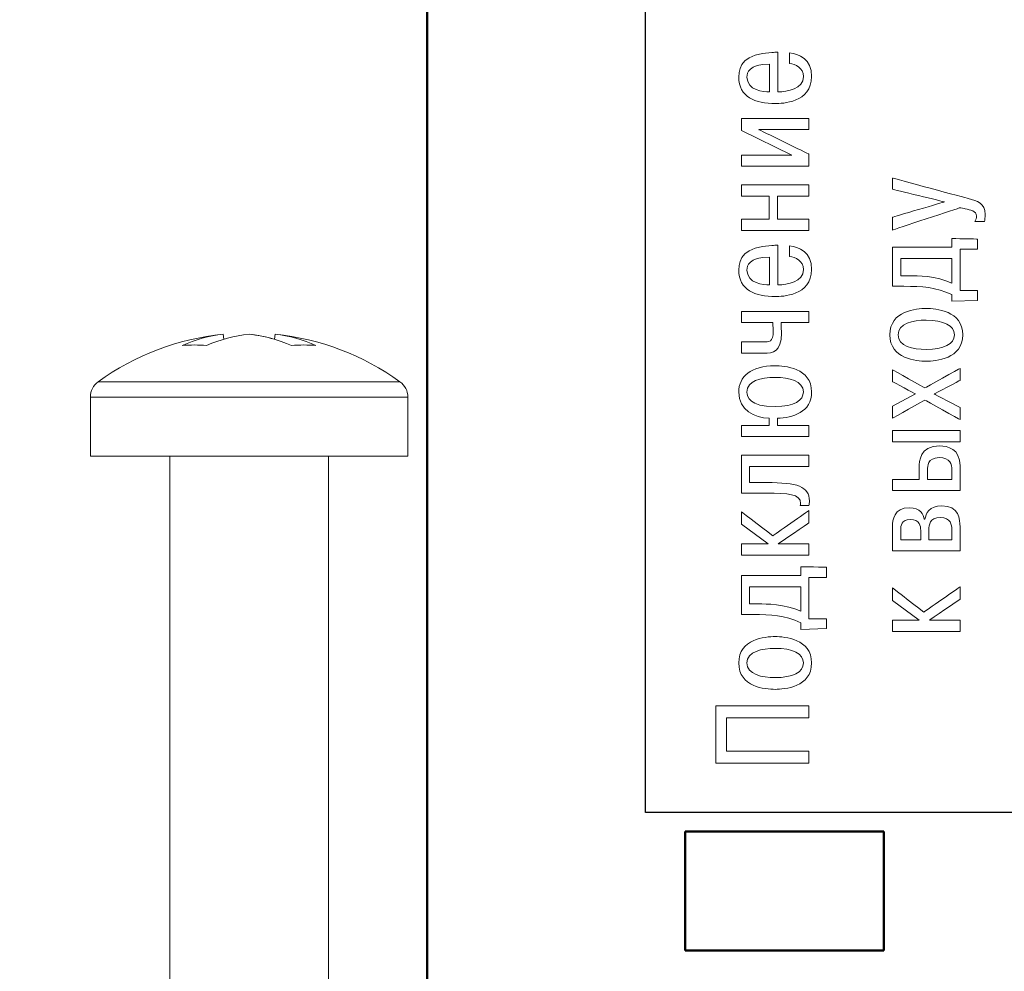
# Model space of a CAD drawing. Header units: millimetres. Extents: x 0 to 420, y 0 to 297.
# Tile 4 of 31: x 66 to 91, y 75 to 99. Entities that reach past the tile are written whole.
import ezdxf
from ezdxf.lldxf.tags import DXFTag

# ---------------------------------------------------------------- set-up
doc = ezdxf.new("R2010")
doc.units = ezdxf.units.MM
doc.layers.get('0').update_dxf_attribs({"color": 255})
doc.layers.add('main', color=5, linetype='Continuous', lineweight=50)
doc.layers.add('text', color=112, linetype='Continuous')
doc.styles.get("Standard").update_dxf_attribs({"font": 'win_eskd.shx', "width": 0.8, "oblique": 15})
tags = doc.linetypes.add('New Line6', pattern=[0.5, 0.2, -0.3]).pattern_tags.tags
tags[6:7] = [DXFTag(74, 4), DXFTag(75, 0), DXFTag(340, '0'), DXFTag(46, 1.0), DXFTag(50, 0.0), DXFTag(44, 0.0), DXFTag(45, 0.0)]
tags[4:5] = [DXFTag(74, 4), DXFTag(75, 0), DXFTag(340, '0'), DXFTag(46, 1.0), DXFTag(50, 0.0), DXFTag(44, 0.0), DXFTag(45, 0.0)]
doc.dimstyles.new('ISO-25', dxfattribs={"dimtxt": 3.5, "dimasz": 3.5, "dimexe": 1.25, "dimexo": 0.625, "dimtad": 1, "dimtxsty": 'Standard', "dimcen": 2.5, "dimadec": 0, "dimazin": 0, "dimtfac": 1, "dimtmove": 0, "dimatfit": 3, "dimfxl": 1, "dimarcsym": 0})

# ---------------------------------------------------------------- blocks, each defined once
blk = doc.blocks.new('*D4')
at = {"layer": 'Defpoints', "color": 0, "transparency": 16777216}
for p in [(76.414, 128.408), (57.806, 28.208), (73.414, 28.208)]:
    blk.add_point(p, dxfattribs=at)
at = {"layer": 'text', "color": 0, "lineweight": -2, "transparency": 16777216}
for p, q in [((75.789, 128.408), (56.556, 128.408)), ((57.806, 124.908), (57.806, 31.708)), ((72.789, 28.208), (56.556, 28.208))]:
    blk.add_line(p, q, dxfattribs=at)
at = {"layer": 'text', "color": 0, "transparency": 16777216}
for points in [[(57.223, 124.908), (58.39, 124.908), (57.806, 128.408)], [(57.223, 31.708), (58.39, 31.708), (57.806, 28.208)]]:
    blk.add_solid(points, dxfattribs=at)
at = {"layer": 'text', "color": 0, "transparency": 16777216, "insert": (55.106, 78.308), "char_height": 3, "attachment_point": 5, "rotation": 90}
blk.add_mtext('100', dxfattribs=at)

msp = doc.modelspace()

# ---------------------------------------------------------------- linework, layer by layer
msp.add_line((81.914, 79.385), (81.914, 128.408))
at = {"color": 7, "linetype": 'New Line6', "lineweight": 15, "ltscale": 5}
for p, q in [((71.288, 91.31), (71.271, 91.435)), ((71.924, 91.435), (71.924, 91.435)), ((72.561, 91.31), (72.577, 91.435)), ((75.725, 90.241), (68.124, 90.241)), ((67.924, 88.368), (67.924, 89.852)), ((75.924, 89.852), (67.924, 89.852)), ((75.924, 89.852), (75.924, 88.368)), ((75.924, 88.368), (67.924, 88.368)), ((69.924, 64.601), (69.924, 88.368)), ((73.924, 88.368), (73.924, 72.068))]:
    msp.add_line(p, q, dxfattribs=at)
for centre, radius, start, end in [((71.924, 84.968), 6.5, 95.7692, 125.783), ((71.605, 88.174), 3.278, 95.8418, 114.6264), ((72.298, 87.835), 3.62, 95.9319, 113.5097), ((71.55, 87.838), 3.616, 66.4776, 84.064), ((71.572, 87.951), 3.502, 73.5999, 84.2238), ((72.244, 88.178), 3.274, 65.3589, 84.1543), ((71.924, 84.968), 6.5, 54.217, 84.2308), ((70.546, 87.284), 3.882, 85.4551, 94.5449), ((73.301, 87.279), 3.887, 85.4579, 94.5421), ((68.404, 89.852), 0.48, 125.783, 180), ((75.444, 89.852), 0.48, 0, 54.217)]:
    msp.add_arc(centre, radius, start, end, dxfattribs=at)
at = {"lineweight": 5}
for points, knots in [([(85.098, 98.536), (85.098, 98.536), (84.401, 98.502), (84.26, 98.211), (84.26, 97.916), (84.26, 97.916), (84.26, 97.413), (84.679, 97.249), (85.185, 97.249), (85.185, 97.249), (85.339, 97.249), (86.097, 97.259), (86.097, 97.933), (86.097, 97.933), (86.097, 98.365), (85.775, 98.506), (85.537, 98.526)], [0.4, 0.4, 0.4, 0.4, 0.4, 0.5, 0.5, 0.5, 0.5, 0.6, 0.6, 0.6, 0.6, 0.7, 0.7, 0.7, 0.7, 0.8, 0.8, 0.8, 0.8]), ([(85.245, 98.539), (85.245, 98.539), (85.195, 98.539), (85.148, 98.539), (85.098, 98.536)], [0.3, 0.3, 0.3, 0.3, 0.3, 0.4, 0.4, 0.4, 0.4]), ([(85.245, 97.544), (85.245, 97.544), (85.245, 97.544), (85.245, 98.539), (85.245, 98.539)], [0.2, 0.2, 0.2, 0.2, 0.2, 0.3, 0.3, 0.3, 0.3]), ([(85.537, 98.526), (85.537, 98.526), (85.537, 98.526), (85.537, 98.254), (85.537, 98.254)], [0.8, 0.8, 0.8, 0.8, 0.8, 1, 1, 1, 1]), ([(84.468, 97.916), (84.468, 97.916), (84.468, 98.02), (84.508, 98.241), (85.038, 98.244)], [0.25, 0.25, 0.25, 0.25, 0.25, 0.5, 0.5, 0.5, 0.5]), ([(85.038, 98.244), (85.038, 98.244), (85.038, 98.244), (85.038, 97.544), (85.038, 97.544)], [0.5, 0.5, 0.5, 0.5, 0.5, 1, 1, 1, 1]), ([(85.889, 97.926), (85.889, 97.926), (85.889, 97.624), (85.49, 97.541), (85.245, 97.544)], [0.1, 0.1, 0.1, 0.1, 0.1, 0.2, 0.2, 0.2, 0.2]), ([(86.03, 96.875), (86.03, 96.875), (86.03, 96.875), (84.327, 96.875), (84.327, 96.875)], [0.63636364, 0.63636364, 0.63636364, 0.63636364, 0.63636365, 0.72727273, 0.72727273, 0.72727273, 0.72727273]), ([(84.327, 96.875), (84.327, 96.875), (84.327, 96.875), (84.327, 96.57), (84.327, 96.57)], [0.72727273, 0.72727273, 0.72727273, 0.72727273, 0.72727274, 0.81818182, 0.81818182, 0.81818182, 0.81818182]), ([(86.03, 96.593), (86.03, 96.593), (86.03, 96.593), (86.03, 96.875), (86.03, 96.875)], [0.54545455, 0.54545455, 0.54545455, 0.54545455, 0.54545456, 0.63636364, 0.63636364, 0.63636364, 0.63636364]), ([(84.327, 96.57), (84.327, 96.57), (84.327, 96.57), (85.594, 95.95), (85.594, 95.95)], [0.8181818, 0.8181818, 0.8181818, 0.8181818, 0.8181818, 1, 1, 1, 1]), ([(86.03, 95.973), (86.03, 95.973), (86.03, 95.973), (84.763, 96.593), (84.763, 96.593)], [0.36363636, 0.36363636, 0.36363636, 0.36363636, 0.36363637, 0.45454545, 0.45454545, 0.45454545, 0.45454545]), ([(84.763, 96.593), (84.763, 96.593), (84.763, 96.593), (86.03, 96.593), (86.03, 96.593)], [0.45454545, 0.45454545, 0.45454545, 0.45454545, 0.45454546, 0.54545455, 0.54545455, 0.54545455, 0.54545455]), ([(84.327, 95.95), (84.327, 95.95), (84.327, 95.95), (84.327, 95.668), (84.327, 95.668)], [0.09090909, 0.09090909, 0.09090909, 0.09090909, 0.0909091, 0.18181818, 0.18181818, 0.18181818, 0.18181818]), ([(86.03, 95.668), (86.03, 95.668), (86.03, 95.668), (86.03, 95.973), (86.03, 95.973)], [0.27272727, 0.27272727, 0.27272727, 0.27272727, 0.27272728, 0.36363636, 0.36363636, 0.36363636, 0.36363636]), ([(84.327, 95.668), (84.327, 95.668), (84.327, 95.668), (86.03, 95.668), (86.03, 95.668)], [0.18181818, 0.18181818, 0.18181818, 0.18181818, 0.18181819, 0.27272727, 0.27272727, 0.27272727, 0.27272727]), ([(90.039, 94.857), (90.039, 94.857), (90.039, 94.857), (88.134, 95.37), (88.134, 95.37)], [0.15384615, 0.15384615, 0.15384615, 0.15384615, 0.15384616, 0.23076923, 0.23076923, 0.23076923, 0.23076923]), ([(88.134, 95.37), (88.134, 95.37), (88.134, 95.37), (88.134, 95.088), (88.134, 95.088)], [0.23076923, 0.23076923, 0.23076923, 0.23076923, 0.23076924, 0.30769231, 0.30769231, 0.30769231, 0.30769231]), ([(86.03, 95.197), (86.03, 95.197), (86.03, 95.197), (84.327, 95.197), (84.327, 95.197)], [0.23076923, 0.23076923, 0.23076923, 0.23076923, 0.23076924, 0.30769231, 0.30769231, 0.30769231, 0.30769231]), ([(84.327, 95.197), (84.327, 95.197), (84.327, 95.197), (84.327, 94.916), (84.327, 94.916)], [0.30769231, 0.30769231, 0.30769231, 0.30769231, 0.30769232, 0.38461538, 0.38461538, 0.38461538, 0.38461538]), ([(86.03, 94.916), (86.03, 94.916), (86.03, 94.916), (86.03, 95.197), (86.03, 95.197)], [0.15384615, 0.15384615, 0.15384615, 0.15384615, 0.15384616, 0.23076923, 0.23076923, 0.23076923, 0.23076923]), ([(88.134, 95.088), (88.134, 95.088), (88.134, 95.088), (89.445, 94.77), (89.445, 94.77)], [0.30769231, 0.30769231, 0.30769231, 0.30769231, 0.30769232, 0.38461538, 0.38461538, 0.38461538, 0.38461538]), ([(84.327, 94.916), (84.327, 94.916), (84.327, 94.916), (85.028, 94.916), (85.028, 94.916)], [0.38461538, 0.38461538, 0.38461538, 0.38461538, 0.38461539, 0.46153846, 0.46153846, 0.46153846, 0.46153846]), ([(85.028, 94.916), (85.028, 94.916), (85.028, 94.916), (85.028, 94.333), (85.028, 94.333)], [0.46153846, 0.46153846, 0.46153846, 0.46153846, 0.46153847, 0.53846154, 0.53846154, 0.53846154, 0.53846154]), ([(85.235, 94.916), (85.235, 94.916), (85.235, 94.916), (86.03, 94.916), (86.03, 94.916)], [0.07692308, 0.07692308, 0.07692308, 0.07692308, 0.07692309, 0.15384615, 0.15384615, 0.15384615, 0.15384615]), ([(89.445, 94.77), (89.445, 94.77), (89.445, 94.77), (88.134, 94.385), (88.134, 94.385)], [0.38461538, 0.38461538, 0.38461538, 0.38461538, 0.38461539, 0.46153846, 0.46153846, 0.46153846, 0.46153846]), ([(90.471, 94.455), (90.471, 94.455), (90.471, 94.737), (90.273, 94.794), (90.039, 94.857)], [0.07692308, 0.07692308, 0.07692308, 0.07692308, 0.07692309, 0.15384615, 0.15384615, 0.15384615, 0.15384615]), ([(88.134, 94.062), (88.134, 94.062), (88.134, 94.062), (89.837, 94.623), (89.837, 94.623)], [0.53846154, 0.53846154, 0.53846154, 0.53846154, 0.53846155, 0.61538462, 0.61538462, 0.61538462, 0.61538462]), ([(89.837, 94.623), (89.837, 94.623), (89.837, 94.623), (89.965, 94.596), (89.965, 94.596)], [0.61538462, 0.61538462, 0.61538462, 0.61538462, 0.61538463, 0.69230769, 0.69230769, 0.69230769, 0.69230769]), ([(89.965, 94.596), (89.965, 94.596), (90.092, 94.569), (90.253, 94.539), (90.253, 94.415), (90.253, 94.415), (90.253, 94.371), (90.236, 94.318), (90.209, 94.277)], [0.6923077, 0.6923077, 0.6923077, 0.6923077, 0.6923077, 0.7692308, 0.7692308, 0.7692308, 0.7692308, 0.8461538, 0.8461538, 0.8461538, 0.8461538]), ([(85.028, 94.333), (85.028, 94.333), (85.028, 94.333), (84.327, 94.333), (84.327, 94.333)], [0.53846154, 0.53846154, 0.53846154, 0.53846154, 0.53846155, 0.61538462, 0.61538462, 0.61538462, 0.61538462]), ([(84.327, 94.333), (84.327, 94.333), (84.327, 94.333), (84.327, 94.051), (84.327, 94.051)], [0.61538462, 0.61538462, 0.61538462, 0.61538462, 0.61538463, 0.69230769, 0.69230769, 0.69230769, 0.69230769]), ([(86.03, 94.333), (86.03, 94.333), (86.03, 94.333), (85.235, 94.333), (85.235, 94.333)], [0.8461538, 0.8461538, 0.8461538, 0.8461538, 0.8461539, 1, 1, 1, 1]), ([(86.03, 94.051), (86.03, 94.051), (86.03, 94.051), (86.03, 94.333), (86.03, 94.333)], [0.76923077, 0.76923077, 0.76923077, 0.76923077, 0.76923078, 0.84615385, 0.84615385, 0.84615385, 0.84615385]), ([(88.134, 94.385), (88.134, 94.385), (88.134, 94.385), (88.134, 94.062), (88.134, 94.062)], [0.46153846, 0.46153846, 0.46153846, 0.46153846, 0.46153847, 0.53846154, 0.53846154, 0.53846154, 0.53846154]), ([(90.209, 94.277), (90.209, 94.277), (90.209, 94.277), (90.451, 94.277), (90.451, 94.277)], [0.8461538, 0.8461538, 0.8461538, 0.8461538, 0.8461539, 1, 1, 1, 1]), ([(84.327, 94.051), (84.327, 94.051), (84.327, 94.051), (86.03, 94.051), (86.03, 94.051)], [0.69230769, 0.69230769, 0.69230769, 0.69230769, 0.6923077, 0.76923077, 0.76923077, 0.76923077, 0.76923077]), ([(90.28, 93.834), (90.28, 93.834), (90.28, 93.834), (89.629, 93.847), (89.629, 93.847)], [0.42857143, 0.42857143, 0.42857143, 0.42857143, 0.42857144, 0.5, 0.5, 0.5, 0.5]), ([(89.629, 93.847), (89.629, 93.847), (89.629, 93.847), (89.629, 93.626), (89.629, 93.626)], [0.5, 0.5, 0.5, 0.5, 0.50000001, 0.57142857, 0.57142857, 0.57142857, 0.57142857]), ([(90.28, 93.579), (90.28, 93.579), (90.28, 93.579), (90.28, 93.834), (90.28, 93.834)], [0.35714286, 0.35714286, 0.35714286, 0.35714286, 0.35714287, 0.42857143, 0.42857143, 0.42857143, 0.42857143]), ([(85.098, 93.674), (85.098, 93.674), (84.401, 93.64), (84.26, 93.349), (84.26, 93.054), (84.26, 93.054), (84.26, 92.551), (84.679, 92.387), (85.185, 92.387), (85.185, 92.387), (85.339, 92.387), (86.097, 92.397), (86.097, 93.07), (86.097, 93.07), (86.097, 93.503), (85.775, 93.644), (85.537, 93.664)], [0.4, 0.4, 0.4, 0.4, 0.4, 0.5, 0.5, 0.5, 0.5, 0.6, 0.6, 0.6, 0.6, 0.7, 0.7, 0.7, 0.7, 0.8, 0.8, 0.8, 0.8]), ([(85.245, 93.677), (85.245, 93.677), (85.195, 93.677), (85.148, 93.677), (85.098, 93.674)], [0.3, 0.3, 0.3, 0.3, 0.3, 0.4, 0.4, 0.4, 0.4]), ([(85.245, 92.682), (85.245, 92.682), (85.245, 92.682), (85.245, 93.677), (85.245, 93.677)], [0.2, 0.2, 0.2, 0.2, 0.2, 0.3, 0.3, 0.3, 0.3]), ([(85.537, 93.664), (85.537, 93.664), (85.537, 93.664), (85.537, 93.392), (85.537, 93.392)], [0.8, 0.8, 0.8, 0.8, 0.8, 1, 1, 1, 1]), ([(89.629, 93.626), (89.629, 93.626), (89.629, 93.626), (88.134, 93.626), (88.134, 93.626)], [0.57142857, 0.57142857, 0.57142857, 0.57142857, 0.57142858, 0.64285714, 0.64285714, 0.64285714, 0.64285714]), ([(88.134, 93.626), (88.134, 93.626), (88.134, 93.626), (88.134, 92.644), (88.134, 92.644)], [0.64285714, 0.64285714, 0.64285714, 0.64285714, 0.64285715, 0.71428571, 0.71428571, 0.71428571, 0.71428571]), ([(89.837, 92.537), (89.837, 92.537), (89.837, 92.537), (89.837, 93.579), (89.837, 93.579)], [0.21428571, 0.21428571, 0.21428571, 0.21428571, 0.21428572, 0.28571429, 0.28571429, 0.28571429, 0.28571429]), ([(89.837, 93.579), (89.837, 93.579), (89.837, 93.579), (90.28, 93.579), (90.28, 93.579)], [0.28571429, 0.28571429, 0.28571429, 0.28571429, 0.2857143, 0.35714286, 0.35714286, 0.35714286, 0.35714286]), ([(84.468, 93.054), (84.468, 93.054), (84.468, 93.158), (84.508, 93.379), (85.038, 93.382)], [0.25, 0.25, 0.25, 0.25, 0.25, 0.5, 0.5, 0.5, 0.5]), ([(85.038, 93.382), (85.038, 93.382), (85.038, 93.382), (85.038, 92.682), (85.038, 92.682)], [0.5, 0.5, 0.5, 0.5, 0.5, 1, 1, 1, 1]), ([(88.342, 92.909), (88.342, 92.909), (88.342, 92.909), (88.342, 93.344), (88.342, 93.344)], [0.3333333, 0.3333333, 0.3333333, 0.3333333, 0.3333333, 0.5, 0.5, 0.5, 0.5]), ([(88.342, 93.344), (88.342, 93.344), (88.342, 93.344), (89.629, 93.344), (89.629, 93.344)], [0.5, 0.5, 0.5, 0.5, 0.5, 0.6666667, 0.6666667, 0.6666667, 0.6666667]), ([(89.629, 93.344), (89.629, 93.344), (89.629, 93.344), (89.629, 92.724), (89.629, 92.724)], [0.6666667, 0.6666667, 0.6666667, 0.6666667, 0.6666667, 1, 1, 1, 1]), ([(85.889, 93.064), (85.889, 93.064), (85.889, 92.762), (85.49, 92.678), (85.245, 92.682)], [0.1, 0.1, 0.1, 0.1, 0.1, 0.2, 0.2, 0.2, 0.2]), ([(88.58, 92.909), (88.58, 92.909), (88.58, 92.909), (88.342, 92.909), (88.342, 92.909)], [0.1666667, 0.1666667, 0.1666667, 0.1666667, 0.1666667, 0.3333333, 0.3333333, 0.3333333, 0.3333333]), ([(88.134, 92.644), (88.134, 92.644), (88.134, 92.644), (88.419, 92.644), (88.419, 92.644)], [0.71428571, 0.71428571, 0.71428571, 0.71428571, 0.71428572, 0.78571429, 0.78571429, 0.78571429, 0.78571429]), ([(88.419, 92.644), (88.419, 92.644), (88.888, 92.644), (89.22, 92.624), (89.629, 92.436)], [0.78571429, 0.78571429, 0.78571429, 0.78571429, 0.7857143, 0.85714286, 0.85714286, 0.85714286, 0.85714286]), ([(90.28, 92.537), (90.28, 92.537), (90.28, 92.537), (89.837, 92.537), (89.837, 92.537)], [0.14285714, 0.14285714, 0.14285714, 0.14285714, 0.14285715, 0.21428571, 0.21428571, 0.21428571, 0.21428571]), ([(90.28, 92.288), (90.28, 92.288), (90.28, 92.288), (90.28, 92.537), (90.28, 92.537)], [0.07142857, 0.07142857, 0.07142857, 0.07142857, 0.07142858, 0.14285714, 0.14285714, 0.14285714, 0.14285714]), ([(89.629, 92.436), (89.629, 92.436), (89.629, 92.436), (89.629, 92.268), (89.629, 92.268)], [0.8571429, 0.8571429, 0.8571429, 0.8571429, 0.8571429, 1, 1, 1, 1]), ([(88.982, 92.085), (88.982, 92.085), (88.738, 92.085), (88.067, 92.032), (88.067, 91.422), (88.067, 91.422), (88.067, 90.812), (88.738, 90.758), (88.982, 90.758)], [0.4, 0.4, 0.4, 0.4, 0.4, 0.6, 0.6, 0.6, 0.6, 1, 1, 1, 1]), ([(89.904, 91.422), (89.904, 91.422), (89.904, 92.032), (89.224, 92.085), (88.982, 92.085)], [0.2, 0.2, 0.2, 0.2, 0.2, 0.4, 0.4, 0.4, 0.4]), ([(86.03, 92.013), (86.03, 92.013), (86.03, 92.013), (84.327, 92.013), (84.327, 92.013)], [0.38461538, 0.38461538, 0.38461538, 0.38461538, 0.38461539, 0.46153846, 0.46153846, 0.46153846, 0.46153846]), ([(84.327, 92.013), (84.327, 92.013), (84.327, 92.013), (84.327, 91.731), (84.327, 91.731)], [0.46153846, 0.46153846, 0.46153846, 0.46153846, 0.46153847, 0.53846154, 0.53846154, 0.53846154, 0.53846154]), ([(86.03, 91.731), (86.03, 91.731), (86.03, 91.731), (86.03, 92.013), (86.03, 92.013)], [0.30769231, 0.30769231, 0.30769231, 0.30769231, 0.30769232, 0.38461538, 0.38461538, 0.38461538, 0.38461538]), ([(88.275, 91.422), (88.275, 91.422), (88.275, 91.71), (88.657, 91.791), (88.982, 91.791)], [0.2, 0.2, 0.2, 0.2, 0.2, 0.4, 0.4, 0.4, 0.4]), ([(88.982, 91.791), (88.982, 91.791), (89.425, 91.791), (89.696, 91.656), (89.696, 91.422), (89.696, 91.422), (89.696, 91.187), (89.425, 91.053), (88.982, 91.053)], [0.4, 0.4, 0.4, 0.4, 0.4, 0.6, 0.6, 0.6, 0.6, 1, 1, 1, 1]), ([(84.327, 91.731), (84.327, 91.731), (84.327, 91.731), (85.118, 91.731), (85.118, 91.731)], [0.53846154, 0.53846154, 0.53846154, 0.53846154, 0.53846155, 0.61538462, 0.61538462, 0.61538462, 0.61538462]), ([(85.118, 91.731), (85.118, 91.731), (85.121, 91.624), (85.128, 91.56), (85.128, 91.507), (85.128, 91.507), (85.128, 91.235), (85.038, 91.242), (84.85, 91.242)], [0.6153846, 0.6153846, 0.6153846, 0.6153846, 0.6153846, 0.6923077, 0.6923077, 0.6923077, 0.6923077, 0.7692308, 0.7692308, 0.7692308, 0.7692308]), ([(85.336, 91.46), (85.336, 91.46), (85.336, 91.527), (85.329, 91.594), (85.326, 91.731)], [0.15384615, 0.15384615, 0.15384615, 0.15384615, 0.15384616, 0.23076923, 0.23076923, 0.23076923, 0.23076923]), ([(85.326, 91.731), (85.326, 91.731), (85.326, 91.731), (86.03, 91.731), (86.03, 91.731)], [0.23076923, 0.23076923, 0.23076923, 0.23076923, 0.23076924, 0.30769231, 0.30769231, 0.30769231, 0.30769231]), ([(84.897, 90.96), (84.897, 90.96), (85.118, 90.96), (85.336, 90.987), (85.336, 91.46)], [0.07692308, 0.07692308, 0.07692308, 0.07692308, 0.07692309, 0.15384615, 0.15384615, 0.15384615, 0.15384615]), ([(84.85, 91.242), (84.85, 91.242), (84.85, 91.242), (84.327, 91.242), (84.327, 91.242)], [0.76923077, 0.76923077, 0.76923077, 0.76923077, 0.76923078, 0.84615385, 0.84615385, 0.84615385, 0.84615385]), ([(84.327, 91.242), (84.327, 91.242), (84.327, 91.242), (84.327, 90.96), (84.327, 90.96)], [0.8461538, 0.8461538, 0.8461538, 0.8461538, 0.8461539, 1, 1, 1, 1]), ([(85.235, 89.32), (85.235, 89.32), (85.611, 89.336), (86.097, 89.464), (86.097, 89.983), (86.097, 89.983), (86.097, 90.59), (85.41, 90.643), (85.175, 90.643), (85.175, 90.643), (84.568, 90.643), (84.26, 90.369), (84.26, 89.976), (84.26, 89.976), (84.26, 89.527), (84.652, 89.336), (85.028, 89.32)], [0.5, 0.5, 0.5, 0.5, 0.5, 0.5833333, 0.5833333, 0.5833333, 0.5833333, 0.6666667, 0.6666667, 0.6666667, 0.6666667, 0.75, 0.75, 0.75, 0.75, 0.8333333, 0.8333333, 0.8333333, 0.8333333]), ([(89.837, 90.575), (89.837, 90.575), (89.837, 90.575), (88.949, 90.086), (88.949, 90.086)], [0.61538462, 0.61538462, 0.61538462, 0.61538462, 0.61538463, 0.69230769, 0.69230769, 0.69230769, 0.69230769]), ([(89.837, 90.274), (89.837, 90.274), (89.837, 90.274), (89.837, 90.575), (89.837, 90.575)], [0.53846154, 0.53846154, 0.53846154, 0.53846154, 0.53846155, 0.61538462, 0.61538462, 0.61538462, 0.61538462]), ([(84.468, 89.98), (84.468, 89.98), (84.468, 90.271), (84.813, 90.348), (85.175, 90.348)], [0.2, 0.2, 0.2, 0.2, 0.2, 0.4, 0.4, 0.4, 0.4]), ([(85.175, 90.348), (85.175, 90.348), (85.537, 90.348), (85.889, 90.258), (85.889, 89.986), (85.889, 89.986), (85.889, 89.769), (85.668, 89.614), (85.175, 89.614)], [0.4, 0.4, 0.4, 0.4, 0.4, 0.6, 0.6, 0.6, 0.6, 1, 1, 1, 1]), ([(88.949, 90.086), (88.949, 90.086), (88.949, 90.086), (88.134, 90.542), (88.134, 90.542)], [0.69230769, 0.69230769, 0.69230769, 0.69230769, 0.6923077, 0.76923077, 0.76923077, 0.76923077, 0.76923077]), ([(88.134, 90.542), (88.134, 90.542), (88.134, 90.542), (88.134, 90.24), (88.134, 90.24)], [0.76923077, 0.76923077, 0.76923077, 0.76923077, 0.76923078, 0.84615385, 0.84615385, 0.84615385, 0.84615385]), ([(88.134, 90.24), (88.134, 90.24), (88.134, 90.24), (88.718, 89.932), (88.718, 89.932)], [0.8461538, 0.8461538, 0.8461538, 0.8461538, 0.8461539, 1, 1, 1, 1]), ([(89.183, 89.932), (89.183, 89.932), (89.183, 89.932), (89.837, 90.274), (89.837, 90.274)], [0.46153846, 0.46153846, 0.46153846, 0.46153846, 0.46153847, 0.53846154, 0.53846154, 0.53846154, 0.53846154]), ([(89.837, 89.59), (89.837, 89.59), (89.837, 89.59), (89.183, 89.932), (89.183, 89.932)], [0.38461538, 0.38461538, 0.38461538, 0.38461538, 0.38461539, 0.46153846, 0.46153846, 0.46153846, 0.46153846]), ([(88.134, 89.322), (88.134, 89.322), (88.134, 89.322), (88.949, 89.778), (88.949, 89.778)], [0.15384615, 0.15384615, 0.15384615, 0.15384615, 0.15384616, 0.23076923, 0.23076923, 0.23076923, 0.23076923]), ([(88.134, 89.623), (88.134, 89.623), (88.134, 89.623), (88.134, 89.322), (88.134, 89.322)], [0.07692308, 0.07692308, 0.07692308, 0.07692308, 0.07692309, 0.15384615, 0.15384615, 0.15384615, 0.15384615]), ([(88.949, 89.778), (88.949, 89.778), (88.949, 89.778), (89.837, 89.288), (89.837, 89.288)], [0.23076923, 0.23076923, 0.23076923, 0.23076923, 0.23076924, 0.30769231, 0.30769231, 0.30769231, 0.30769231]), ([(89.837, 89.288), (89.837, 89.288), (89.837, 89.288), (89.837, 89.59), (89.837, 89.59)], [0.30769231, 0.30769231, 0.30769231, 0.30769231, 0.30769232, 0.38461538, 0.38461538, 0.38461538, 0.38461538]), ([(85.028, 89.32), (85.028, 89.32), (85.028, 89.32), (85.028, 89.139), (85.028, 89.139)], [0.8333333, 0.8333333, 0.8333333, 0.8333333, 0.8333333, 1, 1, 1, 1]), ([(85.235, 89.139), (85.235, 89.139), (85.235, 89.139), (85.235, 89.32), (85.235, 89.32)], [0.41666667, 0.41666667, 0.41666667, 0.41666667, 0.41666668, 0.5, 0.5, 0.5, 0.5]), ([(84.327, 89.139), (84.327, 89.139), (84.327, 89.139), (84.327, 88.857), (84.327, 88.857)], [0.08333333, 0.08333333, 0.08333333, 0.08333333, 0.08333334, 0.16666667, 0.16666667, 0.16666667, 0.16666667]), ([(86.03, 89.139), (86.03, 89.139), (86.03, 89.139), (85.235, 89.139), (85.235, 89.139)], [0.33333333, 0.33333333, 0.33333333, 0.33333333, 0.33333334, 0.41666667, 0.41666667, 0.41666667, 0.41666667]), ([(86.03, 88.857), (86.03, 88.857), (86.03, 88.857), (86.03, 89.139), (86.03, 89.139)], [0.25, 0.25, 0.25, 0.25, 0.25000001, 0.33333333, 0.33333333, 0.33333333, 0.33333333]), ([(84.327, 88.857), (84.327, 88.857), (84.327, 88.857), (86.03, 88.857), (86.03, 88.857)], [0.16666667, 0.16666667, 0.16666667, 0.16666667, 0.16666668, 0.25, 0.25, 0.25, 0.25]), ([(89.837, 89.008), (89.837, 89.008), (89.837, 89.008), (88.134, 89.008), (88.134, 89.008)], [0.4, 0.4, 0.4, 0.4, 0.4, 0.6, 0.6, 0.6, 0.6]), ([(88.134, 89.008), (88.134, 89.008), (88.134, 89.008), (88.134, 88.727), (88.134, 88.727)], [0.6, 0.6, 0.6, 0.6, 0.6, 1, 1, 1, 1]), ([(89.837, 88.727), (89.837, 88.727), (89.837, 88.727), (89.837, 89.008), (89.837, 89.008)], [0.2, 0.2, 0.2, 0.2, 0.2, 0.4, 0.4, 0.4, 0.4]), ([(89.327, 88.623), (89.327, 88.623), (88.811, 88.623), (88.808, 88.217), (88.808, 88.09)], [0.375, 0.375, 0.375, 0.375, 0.375, 0.5, 0.5, 0.5, 0.5]), ([(89.837, 88.12), (89.837, 88.12), (89.837, 88.556), (89.522, 88.623), (89.327, 88.623)], [0.25, 0.25, 0.25, 0.25, 0.25, 0.375, 0.375, 0.375, 0.375]), ([(86.03, 88.386), (86.03, 88.386), (86.03, 88.386), (84.327, 88.386), (84.327, 88.386)], [0.76923077, 0.76923077, 0.76923077, 0.76923077, 0.76923078, 0.84615385, 0.84615385, 0.84615385, 0.84615385]), ([(84.327, 88.386), (84.327, 88.386), (84.327, 88.386), (84.327, 87.431), (84.327, 87.431)], [0.8461538, 0.8461538, 0.8461538, 0.8461538, 0.8461539, 1, 1, 1, 1]), ([(86.03, 88.108), (86.03, 88.108), (86.03, 88.108), (86.03, 88.386), (86.03, 88.386)], [0.69230769, 0.69230769, 0.69230769, 0.69230769, 0.6923077, 0.76923077, 0.76923077, 0.76923077, 0.76923077]), ([(89.016, 88.03), (89.016, 88.03), (89.016, 88.103), (89.016, 88.328), (89.307, 88.328)], [0.1666667, 0.1666667, 0.1666667, 0.1666667, 0.1666667, 0.3333333, 0.3333333, 0.3333333, 0.3333333]), ([(89.307, 88.328), (89.307, 88.328), (89.596, 88.328), (89.629, 88.154), (89.629, 88.019)], [0.3333333, 0.3333333, 0.3333333, 0.3333333, 0.3333333, 0.5, 0.5, 0.5, 0.5]), ([(84.535, 87.699), (84.535, 87.699), (84.535, 87.699), (84.535, 88.108), (84.535, 88.108)], [0.53846154, 0.53846154, 0.53846154, 0.53846154, 0.53846155, 0.61538462, 0.61538462, 0.61538462, 0.61538462]), ([(84.535, 88.108), (84.535, 88.108), (84.535, 88.108), (86.03, 88.108), (86.03, 88.108)], [0.61538462, 0.61538462, 0.61538462, 0.61538462, 0.61538463, 0.69230769, 0.69230769, 0.69230769, 0.69230769]), ([(88.808, 88.09), (88.808, 88.09), (88.808, 88.09), (88.808, 87.778), (88.808, 87.778)], [0.5, 0.5, 0.5, 0.5, 0.5, 0.625, 0.625, 0.625, 0.625]), ([(89.837, 87.497), (89.837, 87.497), (89.837, 87.497), (89.837, 88.12), (89.837, 88.12)], [0.125, 0.125, 0.125, 0.125, 0.125, 0.25, 0.25, 0.25, 0.25]), ([(89.629, 88.019), (89.629, 88.019), (89.629, 88.019), (89.629, 87.778), (89.629, 87.778)], [0.5, 0.5, 0.5, 0.5, 0.5, 0.6666667, 0.6666667, 0.6666667, 0.6666667]), ([(84.967, 87.699), (84.967, 87.699), (84.967, 87.699), (84.535, 87.699), (84.535, 87.699)], [0.46153846, 0.46153846, 0.46153846, 0.46153846, 0.46153847, 0.53846154, 0.53846154, 0.53846154, 0.53846154]), ([(86.04, 87.236), (86.04, 87.236), (86.04, 87.608), (85.731, 87.699), (84.967, 87.699)], [0.38461538, 0.38461538, 0.38461538, 0.38461538, 0.38461539, 0.46153846, 0.46153846, 0.46153846, 0.46153846]), ([(88.808, 87.778), (88.808, 87.778), (88.808, 87.778), (88.134, 87.778), (88.134, 87.778)], [0.625, 0.625, 0.625, 0.625, 0.625, 0.75, 0.75, 0.75, 0.75]), ([(88.134, 87.778), (88.134, 87.778), (88.134, 87.778), (88.134, 87.497), (88.134, 87.497)], [0.75, 0.75, 0.75, 0.75, 0.75, 1, 1, 1, 1]), ([(89.629, 87.778), (89.629, 87.778), (89.629, 87.778), (89.016, 87.778), (89.016, 87.778)], [0.6666667, 0.6666667, 0.6666667, 0.6666667, 0.6666667, 1, 1, 1, 1]), ([(84.967, 87.431), (84.967, 87.431), (85.5, 87.431), (85.819, 87.417), (85.819, 87.173)], [0.07692308, 0.07692308, 0.07692308, 0.07692308, 0.07692309, 0.15384615, 0.15384615, 0.15384615, 0.15384615]), ([(85.819, 87.173), (85.819, 87.173), (85.819, 87.156), (85.815, 87.136), (85.812, 87.119)], [0.15384615, 0.15384615, 0.15384615, 0.15384615, 0.15384616, 0.23076923, 0.23076923, 0.23076923, 0.23076923]), ([(85.812, 87.119), (85.812, 87.119), (85.812, 87.119), (86.026, 87.119), (86.026, 87.119)], [0.23076923, 0.23076923, 0.23076923, 0.23076923, 0.23076924, 0.30769231, 0.30769231, 0.30769231, 0.30769231]), ([(86.026, 87.119), (86.026, 87.119), (86.037, 87.159), (86.04, 87.196), (86.04, 87.236)], [0.30769231, 0.30769231, 0.30769231, 0.30769231, 0.30769232, 0.38461538, 0.38461538, 0.38461538, 0.38461538]), ([(89.381, 87.116), (89.381, 87.116), (89.063, 87.116), (88.969, 86.911), (88.952, 86.777)], [0.3333333, 0.3333333, 0.3333333, 0.3333333, 0.3333333, 0.4444444, 0.4444444, 0.4444444, 0.4444444]), ([(89.837, 86.583), (89.837, 86.583), (89.837, 86.777), (89.807, 87.116), (89.381, 87.116)], [0.2222222, 0.2222222, 0.2222222, 0.2222222, 0.2222222, 0.3333333, 0.3333333, 0.3333333, 0.3333333]), ([(85.118, 86.36), (85.118, 86.36), (85.118, 86.36), (84.327, 86.966), (84.327, 86.966)], [0.66666667, 0.66666667, 0.66666667, 0.66666667, 0.66666668, 0.75, 0.75, 0.75, 0.75]), ([(84.327, 86.966), (84.327, 86.966), (84.327, 86.966), (84.327, 86.655), (84.327, 86.655)], [0.75, 0.75, 0.75, 0.75, 0.75000001, 0.83333333, 0.83333333, 0.83333333, 0.83333333]), ([(86.03, 86.996), (86.03, 86.996), (86.03, 86.996), (85.118, 86.36), (85.118, 86.36)], [0.58333333, 0.58333333, 0.58333333, 0.58333333, 0.58333334, 0.66666667, 0.66666667, 0.66666667, 0.66666667]), ([(86.03, 86.685), (86.03, 86.685), (86.03, 86.685), (86.03, 86.996), (86.03, 86.996)], [0.5, 0.5, 0.5, 0.5, 0.50000001, 0.58333333, 0.58333333, 0.58333333, 0.58333333]), ([(88.932, 86.777), (88.932, 86.777), (88.919, 86.895), (88.842, 87.066), (88.553, 87.066), (88.553, 87.066), (88.168, 87.066), (88.134, 86.754), (88.134, 86.593)], [0.5555556, 0.5555556, 0.5555556, 0.5555556, 0.5555556, 0.6666667, 0.6666667, 0.6666667, 0.6666667, 0.7777778, 0.7777778, 0.7777778, 0.7777778]), ([(84.327, 86.655), (84.327, 86.655), (84.327, 86.655), (85.001, 86.155), (85.001, 86.155)], [0.8333333, 0.8333333, 0.8333333, 0.8333333, 0.8333333, 1, 1, 1, 1]), ([(85.256, 86.155), (85.256, 86.155), (85.256, 86.155), (86.03, 86.685), (86.03, 86.685)], [0.41666667, 0.41666667, 0.41666667, 0.41666667, 0.41666668, 0.5, 0.5, 0.5, 0.5]), ([(88.134, 86.593), (88.134, 86.593), (88.134, 86.593), (88.134, 85.98), (88.134, 85.98)], [0.7777778, 0.7777778, 0.7777778, 0.7777778, 0.7777778, 1, 1, 1, 1]), ([(88.342, 86.509), (88.342, 86.509), (88.342, 86.603), (88.356, 86.771), (88.583, 86.771)], [0.1666667, 0.1666667, 0.1666667, 0.1666667, 0.1666667, 0.3333333, 0.3333333, 0.3333333, 0.3333333]), ([(88.583, 86.771), (88.583, 86.771), (88.821, 86.771), (88.845, 86.596), (88.845, 86.499)], [0.3333333, 0.3333333, 0.3333333, 0.3333333, 0.3333333, 0.5, 0.5, 0.5, 0.5]), ([(88.952, 86.777), (88.952, 86.777), (88.952, 86.777), (88.932, 86.777), (88.932, 86.777)], [0.4444444, 0.4444444, 0.4444444, 0.4444444, 0.4444445, 0.5555556, 0.5555556, 0.5555556, 0.5555556]), ([(89.053, 86.513), (89.053, 86.513), (89.053, 86.623), (89.066, 86.821), (89.341, 86.821)], [0.1666667, 0.1666667, 0.1666667, 0.1666667, 0.1666667, 0.3333333, 0.3333333, 0.3333333, 0.3333333]), ([(89.341, 86.821), (89.341, 86.821), (89.606, 86.821), (89.629, 86.623), (89.629, 86.523)], [0.3333333, 0.3333333, 0.3333333, 0.3333333, 0.3333333, 0.5, 0.5, 0.5, 0.5]), ([(89.837, 85.98), (89.837, 85.98), (89.837, 85.98), (89.837, 86.583), (89.837, 86.583)], [0.1111111, 0.1111111, 0.1111111, 0.1111111, 0.1111111, 0.2222222, 0.2222222, 0.2222222, 0.2222222]), ([(88.845, 86.499), (88.845, 86.499), (88.845, 86.499), (88.845, 86.261), (88.845, 86.261)], [0.5, 0.5, 0.5, 0.5, 0.5, 0.6666667, 0.6666667, 0.6666667, 0.6666667]), ([(89.629, 86.523), (89.629, 86.523), (89.629, 86.523), (89.629, 86.261), (89.629, 86.261)], [0.5, 0.5, 0.5, 0.5, 0.5, 0.6666667, 0.6666667, 0.6666667, 0.6666667]), ([(84.327, 86.155), (84.327, 86.155), (84.327, 86.155), (84.327, 85.874), (84.327, 85.874)], [0.08333333, 0.08333333, 0.08333333, 0.08333333, 0.08333334, 0.16666667, 0.16666667, 0.16666667, 0.16666667]), ([(86.03, 86.155), (86.03, 86.155), (86.03, 86.155), (85.256, 86.155), (85.256, 86.155)], [0.33333333, 0.33333333, 0.33333333, 0.33333333, 0.33333334, 0.41666667, 0.41666667, 0.41666667, 0.41666667]), ([(86.03, 85.874), (86.03, 85.874), (86.03, 85.874), (86.03, 86.155), (86.03, 86.155)], [0.25, 0.25, 0.25, 0.25, 0.25000001, 0.33333333, 0.33333333, 0.33333333, 0.33333333]), ([(88.845, 86.261), (88.845, 86.261), (88.845, 86.261), (88.342, 86.261), (88.342, 86.261)], [0.6666667, 0.6666667, 0.6666667, 0.6666667, 0.6666667, 1, 1, 1, 1]), ([(89.629, 86.261), (89.629, 86.261), (89.629, 86.261), (89.053, 86.261), (89.053, 86.261)], [0.6666667, 0.6666667, 0.6666667, 0.6666667, 0.6666667, 1, 1, 1, 1]), ([(84.327, 85.874), (84.327, 85.874), (84.327, 85.874), (86.03, 85.874), (86.03, 85.874)], [0.16666667, 0.16666667, 0.16666667, 0.16666667, 0.16666668, 0.25, 0.25, 0.25, 0.25]), ([(85.822, 85.359), (85.822, 85.359), (85.822, 85.359), (84.327, 85.359), (84.327, 85.359)], [0.57142857, 0.57142857, 0.57142857, 0.57142857, 0.57142858, 0.64285714, 0.64285714, 0.64285714, 0.64285714]), ([(84.327, 85.359), (84.327, 85.359), (84.327, 85.359), (84.327, 84.377), (84.327, 84.377)], [0.64285714, 0.64285714, 0.64285714, 0.64285714, 0.64285715, 0.71428571, 0.71428571, 0.71428571, 0.71428571]), ([(86.473, 85.567), (86.473, 85.567), (86.473, 85.567), (85.822, 85.58), (85.822, 85.58)], [0.42857143, 0.42857143, 0.42857143, 0.42857143, 0.42857144, 0.5, 0.5, 0.5, 0.5]), ([(85.822, 85.58), (85.822, 85.58), (85.822, 85.58), (85.822, 85.359), (85.822, 85.359)], [0.5, 0.5, 0.5, 0.5, 0.50000001, 0.57142857, 0.57142857, 0.57142857, 0.57142857]), ([(86.473, 85.312), (86.473, 85.312), (86.473, 85.312), (86.473, 85.567), (86.473, 85.567)], [0.35714286, 0.35714286, 0.35714286, 0.35714286, 0.35714287, 0.42857143, 0.42857143, 0.42857143, 0.42857143]), ([(86.03, 84.27), (86.03, 84.27), (86.03, 84.27), (86.03, 85.312), (86.03, 85.312)], [0.21428571, 0.21428571, 0.21428571, 0.21428571, 0.21428572, 0.28571429, 0.28571429, 0.28571429, 0.28571429]), ([(86.03, 85.312), (86.03, 85.312), (86.03, 85.312), (86.473, 85.312), (86.473, 85.312)], [0.28571429, 0.28571429, 0.28571429, 0.28571429, 0.2857143, 0.35714286, 0.35714286, 0.35714286, 0.35714286]), ([(84.535, 84.642), (84.535, 84.642), (84.535, 84.642), (84.535, 85.077), (84.535, 85.077)], [0.3333333, 0.3333333, 0.3333333, 0.3333333, 0.3333333, 0.5, 0.5, 0.5, 0.5]), ([(84.535, 85.077), (84.535, 85.077), (84.535, 85.077), (85.822, 85.077), (85.822, 85.077)], [0.5, 0.5, 0.5, 0.5, 0.5, 0.6666667, 0.6666667, 0.6666667, 0.6666667]), ([(85.822, 85.077), (85.822, 85.077), (85.822, 85.077), (85.822, 84.457), (85.822, 84.457)], [0.6666667, 0.6666667, 0.6666667, 0.6666667, 0.6666667, 1, 1, 1, 1]), ([(88.925, 84.438), (88.925, 84.438), (88.925, 84.438), (88.134, 85.045), (88.134, 85.045)], [0.66666667, 0.66666667, 0.66666667, 0.66666667, 0.66666668, 0.75, 0.75, 0.75, 0.75]), ([(88.134, 85.045), (88.134, 85.045), (88.134, 85.045), (88.134, 84.733), (88.134, 84.733)], [0.75, 0.75, 0.75, 0.75, 0.75000001, 0.83333333, 0.83333333, 0.83333333, 0.83333333]), ([(89.837, 85.075), (89.837, 85.075), (89.837, 85.075), (88.925, 84.438), (88.925, 84.438)], [0.58333333, 0.58333333, 0.58333333, 0.58333333, 0.58333334, 0.66666667, 0.66666667, 0.66666667, 0.66666667]), ([(89.837, 84.763), (89.837, 84.763), (89.837, 84.763), (89.837, 85.075), (89.837, 85.075)], [0.5, 0.5, 0.5, 0.5, 0.50000001, 0.58333333, 0.58333333, 0.58333333, 0.58333333]), ([(84.773, 84.642), (84.773, 84.642), (84.773, 84.642), (84.535, 84.642), (84.535, 84.642)], [0.1666667, 0.1666667, 0.1666667, 0.1666667, 0.1666667, 0.3333333, 0.3333333, 0.3333333, 0.3333333]), ([(88.134, 84.733), (88.134, 84.733), (88.134, 84.733), (88.808, 84.234), (88.808, 84.234)], [0.8333333, 0.8333333, 0.8333333, 0.8333333, 0.8333333, 1, 1, 1, 1]), ([(89.063, 84.234), (89.063, 84.234), (89.063, 84.234), (89.837, 84.763), (89.837, 84.763)], [0.41666667, 0.41666667, 0.41666667, 0.41666667, 0.41666668, 0.5, 0.5, 0.5, 0.5]), ([(84.327, 84.377), (84.327, 84.377), (84.327, 84.377), (84.612, 84.377), (84.612, 84.377)], [0.71428571, 0.71428571, 0.71428571, 0.71428571, 0.71428572, 0.78571429, 0.78571429, 0.78571429, 0.78571429]), ([(84.612, 84.377), (84.612, 84.377), (85.081, 84.377), (85.413, 84.357), (85.822, 84.169)], [0.78571429, 0.78571429, 0.78571429, 0.78571429, 0.7857143, 0.85714286, 0.85714286, 0.85714286, 0.85714286]), ([(85.822, 84.169), (85.822, 84.169), (85.822, 84.169), (85.822, 84.001), (85.822, 84.001)], [0.8571429, 0.8571429, 0.8571429, 0.8571429, 0.8571429, 1, 1, 1, 1]), ([(86.473, 84.27), (86.473, 84.27), (86.473, 84.27), (86.03, 84.27), (86.03, 84.27)], [0.14285714, 0.14285714, 0.14285714, 0.14285714, 0.14285715, 0.21428571, 0.21428571, 0.21428571, 0.21428571]), ([(86.473, 84.021), (86.473, 84.021), (86.473, 84.021), (86.473, 84.27), (86.473, 84.27)], [0.07142857, 0.07142857, 0.07142857, 0.07142857, 0.07142858, 0.14285714, 0.14285714, 0.14285714, 0.14285714]), ([(88.134, 84.234), (88.134, 84.234), (88.134, 84.234), (88.134, 83.952), (88.134, 83.952)], [0.08333333, 0.08333333, 0.08333333, 0.08333333, 0.08333334, 0.16666667, 0.16666667, 0.16666667, 0.16666667]), ([(89.837, 84.234), (89.837, 84.234), (89.837, 84.234), (89.063, 84.234), (89.063, 84.234)], [0.33333333, 0.33333333, 0.33333333, 0.33333333, 0.33333334, 0.41666667, 0.41666667, 0.41666667, 0.41666667]), ([(89.837, 83.952), (89.837, 83.952), (89.837, 83.952), (89.837, 84.234), (89.837, 84.234)], [0.25, 0.25, 0.25, 0.25, 0.25000001, 0.33333333, 0.33333333, 0.33333333, 0.33333333]), ([(88.134, 83.952), (88.134, 83.952), (88.134, 83.952), (89.837, 83.952), (89.837, 83.952)], [0.16666667, 0.16666667, 0.16666667, 0.16666667, 0.16666668, 0.25, 0.25, 0.25, 0.25]), ([(85.175, 83.819), (85.175, 83.819), (84.93, 83.819), (84.26, 83.765), (84.26, 83.155), (84.26, 83.155), (84.26, 82.545), (84.93, 82.491), (85.175, 82.491)], [0.4, 0.4, 0.4, 0.4, 0.4, 0.6, 0.6, 0.6, 0.6, 1, 1, 1, 1]), ([(86.097, 83.155), (86.097, 83.155), (86.097, 83.765), (85.416, 83.819), (85.175, 83.819)], [0.2, 0.2, 0.2, 0.2, 0.2, 0.4, 0.4, 0.4, 0.4]), ([(84.468, 83.155), (84.468, 83.155), (84.468, 83.443), (84.85, 83.524), (85.175, 83.524)], [0.2, 0.2, 0.2, 0.2, 0.2, 0.4, 0.4, 0.4, 0.4]), ([(85.175, 83.524), (85.175, 83.524), (85.617, 83.524), (85.889, 83.39), (85.889, 83.155), (85.889, 83.155), (85.889, 82.92), (85.617, 82.786), (85.175, 82.786)], [0.4, 0.4, 0.4, 0.4, 0.4, 0.6, 0.6, 0.6, 0.6, 1, 1, 1, 1]), ([(86.03, 82.074), (86.03, 82.074), (86.03, 82.074), (83.684, 82.074), (83.684, 82.074)], [0.3333333, 0.3333333, 0.3333333, 0.3333333, 0.3333333, 0.4444444, 0.4444444, 0.4444444, 0.4444444]), ([(83.684, 82.074), (83.684, 82.074), (83.684, 82.074), (83.684, 80.633), (83.684, 80.633)], [0.4444444, 0.4444444, 0.4444444, 0.4444444, 0.4444445, 0.5555556, 0.5555556, 0.5555556, 0.5555556]), ([(86.03, 81.775), (86.03, 81.775), (86.03, 81.775), (86.03, 82.074), (86.03, 82.074)], [0.2222222, 0.2222222, 0.2222222, 0.2222222, 0.2222222, 0.3333333, 0.3333333, 0.3333333, 0.3333333]), ([(83.948, 81.775), (83.948, 81.775), (83.948, 81.775), (86.03, 81.775), (86.03, 81.775)], [0.1111111, 0.1111111, 0.1111111, 0.1111111, 0.1111111, 0.2222222, 0.2222222, 0.2222222, 0.2222222]), ([(86.03, 80.931), (86.03, 80.931), (86.03, 80.931), (83.948, 80.931), (83.948, 80.931)], [0.7777778, 0.7777778, 0.7777778, 0.7777778, 0.7777778, 1, 1, 1, 1]), ([(86.03, 80.633), (86.03, 80.633), (86.03, 80.633), (86.03, 80.931), (86.03, 80.931)], [0.6666667, 0.6666667, 0.6666667, 0.6666667, 0.6666667, 0.7777778, 0.7777778, 0.7777778, 0.7777778]), ([(83.684, 80.633), (83.684, 80.633), (83.684, 80.633), (86.03, 80.633), (86.03, 80.633)], [0.5555556, 0.5555556, 0.5555556, 0.5555556, 0.5555556, 0.6666667, 0.6666667, 0.6666667, 0.6666667])]:
    msp.add_open_spline(points, degree=3, knots=knots, dxfattribs=at)
for points in [[(85.537, 98.254), (85.691, 98.241), (85.889, 98.147), (85.889, 97.926)], [(85.038, 97.544), (84.887, 97.541), (84.468, 97.574), (84.468, 97.916)], [(85.594, 95.95), (85.594, 95.95), (84.327, 95.95), (84.327, 95.95)], [(85.235, 94.333), (85.235, 94.333), (85.235, 94.916), (85.235, 94.916)], [(90.451, 94.277), (90.461, 94.318), (90.471, 94.378), (90.471, 94.455)], [(85.537, 93.392), (85.691, 93.379), (85.889, 93.285), (85.889, 93.064)], [(85.038, 92.682), (84.887, 92.678), (84.468, 92.712), (84.468, 93.054)], [(89.629, 92.724), (89.25, 92.912), (88.731, 92.909), (88.58, 92.909)], [(89.629, 92.268), (89.629, 92.268), (90.28, 92.288), (90.28, 92.288)], [(88.982, 91.053), (88.657, 91.053), (88.275, 91.134), (88.275, 91.422)], [(88.982, 90.758), (89.224, 90.758), (89.904, 90.812), (89.904, 91.422)], [(84.327, 90.96), (84.327, 90.96), (84.897, 90.96), (84.897, 90.96)], [(85.175, 89.614), (84.532, 89.614), (84.468, 89.856), (84.468, 89.98)], [(88.718, 89.932), (88.718, 89.932), (88.134, 89.623), (88.134, 89.623)], [(85.028, 89.139), (85.028, 89.139), (84.327, 89.139), (84.327, 89.139)], [(88.134, 88.727), (88.134, 88.727), (89.837, 88.727), (89.837, 88.727)], [(89.016, 87.778), (89.016, 87.778), (89.016, 88.03), (89.016, 88.03)], [(84.327, 87.431), (84.327, 87.431), (84.967, 87.431), (84.967, 87.431)], [(88.134, 87.497), (88.134, 87.497), (89.837, 87.497), (89.837, 87.497)], [(88.342, 86.261), (88.342, 86.261), (88.342, 86.509), (88.342, 86.509)], [(89.053, 86.261), (89.053, 86.261), (89.053, 86.513), (89.053, 86.513)], [(85.001, 86.155), (85.001, 86.155), (84.327, 86.155), (84.327, 86.155)], [(88.134, 85.98), (88.134, 85.98), (89.837, 85.98), (89.837, 85.98)], [(85.822, 84.457), (85.443, 84.645), (84.924, 84.642), (84.773, 84.642)], [(88.808, 84.234), (88.808, 84.234), (88.134, 84.234), (88.134, 84.234)], [(85.822, 84.001), (85.822, 84.001), (86.473, 84.021), (86.473, 84.021)], [(85.175, 82.786), (84.85, 82.786), (84.468, 82.867), (84.468, 83.155)], [(85.175, 82.491), (85.416, 82.491), (86.097, 82.545), (86.097, 83.155)], [(83.948, 80.931), (83.948, 80.931), (83.948, 81.775), (83.948, 81.775)]]:
    msp.add_open_spline(points, degree=3, dxfattribs=at)
at = {"lineweight": 9}
msp.add_open_spline([(160.914, 79.385), (160.914, 79.385), (160.914, 79.385), (81.914, 79.385), (81.914, 79.385)], degree=3, knots=[0.6, 0.6, 0.6, 0.6, 0.6, 1, 1, 1, 1], dxfattribs=at)
msp.add_open_spline([(160.914, 79.385), (160.914, 79.385), (160.914, 79.385), (81.914, 79.385), (81.914, 79.385)], degree=3, knots=[0.6, 0.6, 0.6, 0.6, 0.6, 1, 1, 1, 1])
msp.add_open_spline([(160.914, 79.385), (160.914, 79.385), (160.914, 79.385), (81.914, 79.385), (81.914, 79.385)], degree=3, knots=[0.6, 0.6, 0.6, 0.6, 0.6, 1, 1, 1, 1])
at = {"layer": 'main'}
for p, q in [((76.414, 41.408), (76.414, 128.408)), ((87.914, 78.908), (82.914, 78.908)), ((82.914, 78.908), (82.914, 75.908)), ((87.914, 75.908), (87.914, 78.908)), ((82.914, 75.908), (87.914, 75.908))]:
    msp.add_line(p, q, dxfattribs=at)

# ---------------------------------------------------------------- dimensions: what is measured, and where the dimension line sits
at = {"layer": 'text', "color": 2}
dim = msp.add_linear_dim(base=(57.806, 28.208), p1=(76.414, 128.408), p2=(73.414, 28.208), angle=90, text='100', dimstyle='ISO-25', override={"dimtxt": 3, "dimgap": 1.2}, dxfattribs=at)
dim.commit()
dim.dimension.update_dxf_attribs({"geometry": '*D4', "text_midpoint": (55.106, 78.308)})

doc.saveas('drawing.dxf')
